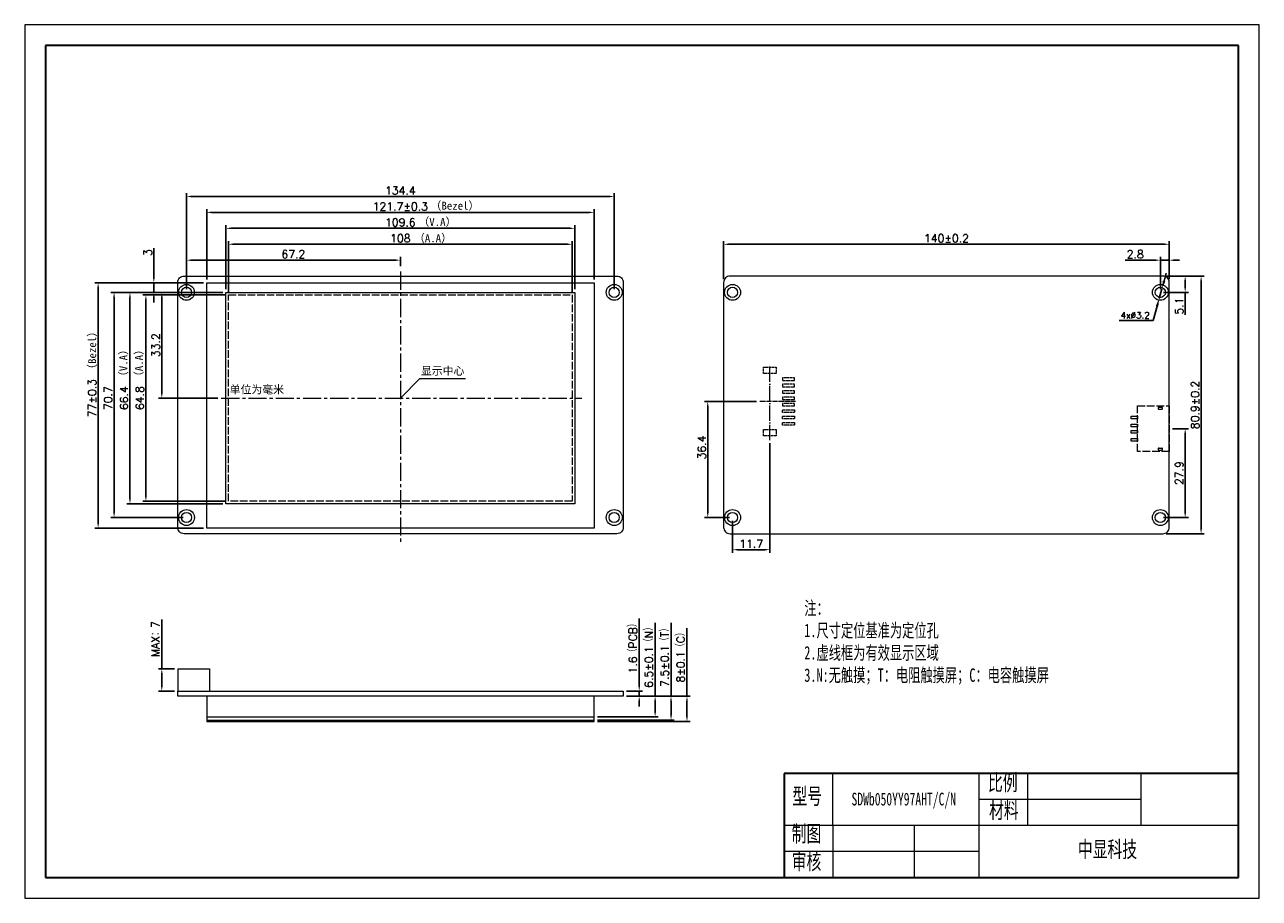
# Model space of a CAD drawing. Header units: millimetres. Extents: x 2074 to 2462, y -3221 to -2947.
import ezdxf

# ---------------------------------------------------------------- set-up
doc = ezdxf.new("R2010")
doc.units = ezdxf.units.MM
doc.header["$LTSCALE"] = 0.2
doc.header["$PDSIZE"] = -5
for name, pattern in [('ACAD_ISO02W100', [15, 12, -3]), ('ACAD_ISO04W100', [30, 24, -3, 0, -3]), ('CENTER2', [28.574999, 19.049999, -3.175, 3.175, -3.175])]:
    doc.linetypes.add(name, pattern=pattern)
doc.layers.get('0').update_dxf_attribs({"lineweight": 18})
doc.layers.get('Defpoints').update_dxf_attribs({"lineweight": 18})
for name, color, linetype, lineweight in [('thick', 7, 'Continuous', 30), ('thin', 7, 'Continuous', 18), ('粗实线层', 7, 'Continuous', 35), ('细实线层', 7, 'Continuous', 18), ('虚线', 7, 'ACAD_ISO02W100', 18)]:
    doc.layers.add(name, color=color, linetype=linetype, lineweight=lineweight)
doc.styles.get("Standard").update_dxf_attribs({"font": 'txt.shx', "bigfont": 'gbcbig.shx'})
doc.styles.add('机械字体', font='SimSun.ttf', dxfattribs={"width": 0.67})
doc.dimstyles.new('ISO-25', dxfattribs={"dimtxt": 2.5, "dimasz": 1.6, "dimexe": 1, "dimexo": 1, "dimtad": 1, "dimtoh": 1, "dimdec": 1, "dimdsep": 46, "dimtxsty": 'Standard', "dimcen": 2.5, "dimdle": 3.2, "dimadec": 0, "dimazin": 0, "dimtfac": 1, "dimtdec": 1, "dimtmove": 0, "dimatfit": 3, "dimfxl": 0, "dimarcsym": 0})
doc.dimstyles.new('副本 (2)ISO-25', dxfattribs={"dimtxt": 2.5, "dimasz": 1.6, "dimexe": 1, "dimexo": 1, "dimtad": 1, "dimdsep": 46, "dimtxsty": 'Standard', "dimcen": 2.5, "dimdle": 3.2, "dimadec": 0, "dimazin": 0, "dimtfac": 1, "dimtmove": 0, "dimatfit": 3, "dimfxl": 0, "dimtolj": 1, "dimarcsym": 0})
doc.dimstyles.new('副本ISO-25', dxfattribs={"dimtxt": 2.5, "dimasz": 2.5, "dimexe": 1.25, "dimexo": 1, "dimtad": 1, "dimtoh": 1, "dimdsep": 46, "dimtxsty": 'Standard', "dimcen": 2.5, "dimdle": 5, "dimadec": 0, "dimazin": 0, "dimtfac": 1, "dimtmove": 0, "dimatfit": 3, "dimfxl": 0, "dimtolj": 1, "dimarcsym": 0})

# ---------------------------------------------------------------- blocks, each defined once
blk = doc.blocks.new('*X2')
at = {"color": 0, "linetype": 'ByBlock', "lineweight": -2}
for p, q in [((2137.29, -3029.81), (2137.29, -3009.71)), ((2246.89, -3029.81), (2246.89, -3009.71)), ((2138.89, -3010.71), (2245.29, -3010.71))]:
    blk.add_line(p, q, dxfattribs=at)
at = {"color": 0, "linetype": 'ByBlock'}
for points in [[(2138.89, -3010.45), (2138.89, -3010.98), (2137.29, -3010.71)], [(2245.29, -3010.45), (2245.29, -3010.98), (2246.89, -3010.71)]]:
    blk.add_solid(points, dxfattribs=at)
at = {"layer": 'Defpoints', "color": 0, "linetype": 'ByBlock'}
for p in [(2246.89, -3010.71), (2137.29, -3030.81), (2246.89, -3030.81)]:
    blk.add_point(p, dxfattribs=at)
at = {"color": 0, "linetype": 'ByBlock', "lineweight": 0, "insert": (2192.09, -3008.84), "char_height": 2.5, "attachment_point": 5}
blk.add_mtext('\\A1;109.6', dxfattribs=at)
blk = doc.blocks.new('*X3')
at = {"color": 0, "linetype": 'ByBlock', "lineweight": -2}
for p, q in [((2136.29, -3030.81), (2106.14, -3030.81)), ((2107.14, -3032.41), (2107.14, -3095.61)), ((2136.29, -3097.21), (2106.14, -3097.21))]:
    blk.add_line(p, q, dxfattribs=at)
at = {"color": 0, "linetype": 'ByBlock'}
for points in [[(2106.88, -3032.41), (2107.41, -3032.41), (2107.14, -3030.81)], [(2106.88, -3095.61), (2107.41, -3095.61), (2107.14, -3097.21)]]:
    blk.add_solid(points, dxfattribs=at)
at = {"layer": 'Defpoints', "color": 0, "linetype": 'ByBlock'}
for p in [(2137.29, -3030.81), (2107.14, -3097.21), (2137.29, -3097.21)]:
    blk.add_point(p, dxfattribs=at)
at = {"color": 0, "linetype": 'ByBlock', "lineweight": 0, "insert": (2105.27, -3064.01), "char_height": 2.5, "attachment_point": 5, "rotation": 90}
blk.add_mtext('\\A1;66.4', dxfattribs=at)
blk = doc.blocks.new('*X4')
at = {"color": 0, "linetype": 'ByBlock', "lineweight": -2}
for p, q in [((2114.64, -3026.21), (2114.64, -3016.9)), ((2130.24, -3027.81), (2113.64, -3027.81)), ((2114.64, -3030.81), (2114.64, -3027.81)), ((2123.89, -3030.81), (2113.64, -3030.81)), ((2114.64, -3032.41), (2114.64, -3034.01))]:
    blk.add_line(p, q, dxfattribs=at)
at = {"color": 0, "linetype": 'ByBlock'}
for points in [[(2114.38, -3026.21), (2114.91, -3026.21), (2114.64, -3027.81)], [(2114.38, -3032.41), (2114.91, -3032.41), (2114.64, -3030.81)]]:
    blk.add_solid(points, dxfattribs=at)
at = {"layer": 'Defpoints', "color": 0, "linetype": 'ByBlock'}
for p in [(2131.24, -3027.81), (2114.64, -3030.81), (2124.89, -3030.81)]:
    blk.add_point(p, dxfattribs=at)
at = {"color": 0, "linetype": 'ByBlock', "lineweight": 0, "insert": (2112.77, -3018.35), "char_height": 2.5, "attachment_point": 5, "rotation": 90}
blk.add_mtext('\\A1;3', dxfattribs=at)
blk = doc.blocks.new('*X5')
at = {"color": 0, "linetype": 'ByBlock', "lineweight": -2}
for p, q in [((2130.24, -3027.81), (2096.14, -3027.81)), ((2097.14, -3029.41), (2097.14, -3103.21)), ((2130.24, -3104.81), (2096.14, -3104.81))]:
    blk.add_line(p, q, dxfattribs=at)
at = {"color": 0, "linetype": 'ByBlock'}
for points in [[(2096.88, -3029.41), (2097.41, -3029.41), (2097.14, -3027.81)], [(2096.88, -3103.21), (2097.41, -3103.21), (2097.14, -3104.81)]]:
    blk.add_solid(points, dxfattribs=at)
at = {"layer": 'Defpoints', "color": 0, "linetype": 'ByBlock'}
for p in [(2131.24, -3027.81), (2097.14, -3104.81), (2131.24, -3104.81)]:
    blk.add_point(p, dxfattribs=at)
at = {"color": 0, "linetype": 'ByBlock', "lineweight": 0, "insert": (2095.27, -3064.01), "char_height": 2.5, "attachment_point": 5, "rotation": 90}
blk.add_mtext('\\A1;77%%P0.3', dxfattribs=at)
blk = doc.blocks.new('*X6')
at = {"color": 0, "linetype": 'ByBlock', "lineweight": -2}
for p, q in [((2123.89, -3030.81), (2116.14, -3030.81)), ((2117.14, -3062.41), (2117.14, -3032.41)), ((2134.79, -3064.01), (2116.14, -3064.01))]:
    blk.add_line(p, q, dxfattribs=at)
at = {"color": 0, "linetype": 'ByBlock'}
for points in [[(2116.88, -3032.41), (2117.41, -3032.41), (2117.14, -3030.81)], [(2116.88, -3062.41), (2117.41, -3062.41), (2117.14, -3064.01)]]:
    blk.add_solid(points, dxfattribs=at)
at = {"layer": 'Defpoints', "color": 0, "linetype": 'ByBlock'}
for p in [(2117.14, -3030.81), (2124.89, -3030.81), (2135.79, -3064.01)]:
    blk.add_point(p, dxfattribs=at)
at = {"color": 0, "linetype": 'ByBlock', "lineweight": 0, "insert": (2115.27, -3047.41), "char_height": 2.5, "attachment_point": 5, "rotation": 90}
blk.add_mtext('\\A1;33.2', dxfattribs=at)
blk = doc.blocks.new('*X7')
at = {"color": 0, "linetype": 'ByBlock', "lineweight": -2}
for p, q in [((2137.09, -3031.61), (2111.14, -3031.61)), ((2112.14, -3033.21), (2112.14, -3094.81)), ((2137.09, -3096.41), (2111.14, -3096.41))]:
    blk.add_line(p, q, dxfattribs=at)
at = {"color": 0, "linetype": 'ByBlock'}
for points in [[(2111.88, -3033.21), (2112.41, -3033.21), (2112.14, -3031.61)], [(2111.88, -3094.81), (2112.41, -3094.81), (2112.14, -3096.41)]]:
    blk.add_solid(points, dxfattribs=at)
at = {"layer": 'Defpoints', "color": 0, "linetype": 'ByBlock'}
for p in [(2138.09, -3031.61), (2112.14, -3096.41), (2138.09, -3096.41)]:
    blk.add_point(p, dxfattribs=at)
at = {"color": 0, "linetype": 'ByBlock', "lineweight": 0, "insert": (2110.27, -3064.01), "char_height": 2.5, "attachment_point": 5, "rotation": 90}
blk.add_mtext('\\A1;64.8', dxfattribs=at)
blk = doc.blocks.new('*X8')
at = {"color": 0, "linetype": 'ByBlock', "lineweight": -2}
for p, q in [((2138.09, -3030.61), (2138.09, -3014.71)), ((2139.69, -3015.71), (2244.49, -3015.71)), ((2246.09, -3030.61), (2246.09, -3014.71))]:
    blk.add_line(p, q, dxfattribs=at)
at = {"color": 0, "linetype": 'ByBlock'}
for points in [[(2139.69, -3015.45), (2139.69, -3015.98), (2138.09, -3015.71)], [(2244.49, -3015.45), (2244.49, -3015.98), (2246.09, -3015.71)]]:
    blk.add_solid(points, dxfattribs=at)
at = {"layer": 'Defpoints', "color": 0, "linetype": 'ByBlock'}
for p in [(2246.09, -3015.71), (2138.09, -3031.61), (2246.09, -3031.61)]:
    blk.add_point(p, dxfattribs=at)
at = {"color": 0, "linetype": 'ByBlock', "lineweight": 0, "insert": (2192.09, -3013.84), "char_height": 2.5, "attachment_point": 5}
blk.add_mtext('\\A1;108', dxfattribs=at)
blk = doc.blocks.new('*X9')
at = {"color": 0, "linetype": 'ByBlock', "lineweight": -2}
for p, q in [((2124.89, -3029.81), (2124.89, -3019.71)), ((2190.49, -3020.71), (2126.49, -3020.71)), ((2192.09, -3022.58), (2192.09, -3019.71))]:
    blk.add_line(p, q, dxfattribs=at)
at = {"color": 0, "linetype": 'ByBlock'}
for points in [[(2126.49, -3020.45), (2126.49, -3020.98), (2124.89, -3020.71)], [(2190.49, -3020.45), (2190.49, -3020.98), (2192.09, -3020.71)]]:
    blk.add_solid(points, dxfattribs=at)
at = {"layer": 'Defpoints', "color": 0, "linetype": 'ByBlock'}
for p in [(2124.89, -3020.71), (2192.09, -3023.58), (2124.89, -3030.81)]:
    blk.add_point(p, dxfattribs=at)
at = {"color": 0, "linetype": 'ByBlock', "lineweight": 0, "insert": (2158.49, -3018.84), "char_height": 2.5, "attachment_point": 5}
blk.add_mtext('\\A1;67.2', dxfattribs=at)
blk = doc.blocks.new('2.0-8')
at = {"linetype": 'ACAD_ISO04W100', "lineweight": 0, "ltscale": 0.3}
blk.add_line((1, 8.06), (1, -3.19), dxfattribs=at)
at = {"linetype": 'ACAD_ISO04W100', "lineweight": 0}
blk.add_line((-11.13, 0), (12.76, 0), dxfattribs=at)
at = {"layer": '虚线', "linetype": 'ACAD_ISO02W100', "lineweight": 0, "ltscale": 0.3}
for p, q in [((-6.4, 7.8), (-6.4, 4)), ((-5.6, 7.8), (-6.4, 7.8)), ((-5.6, 4), (-5.6, 7.8)), ((-4.4, 7.8), (-4.4, 4)), ((-3.6, 7.8), (-4.4, 7.8)), ((-3.6, 4), (-3.6, 7.8)), ((-2.4, 7.8), (-2.4, 4)), ((-1.6, 7.8), (-2.4, 7.8)), ((-1.6, 4), (-1.6, 7.8)), ((-0.4, 7.8), (0.4, 7.8)), ((-0.4, 4), (-0.4, 7.8)), ((0.4, 7.8), (0.4, 4)), ((1.6, 7.8), (2.4, 7.8)), ((1.6, 4), (1.6, 7.8)), ((2.4, 7.8), (2.4, 4)), ((3.6, 4), (3.6, 7.8)), ((3.6, 7.8), (4.4, 7.8)), ((4.4, 7.8), (4.4, 4)), ((5.6, 4), (5.6, 7.8)), ((5.6, 7.8), (6.4, 7.8)), ((6.4, 7.8), (6.4, 4)), ((7.6, 4), (7.6, 7.8)), ((7.6, 7.8), (8.4, 7.8)), ((8.4, 7.8), (8.4, 4)), ((-6.4, 4), (-5.6, 4)), ((-4.4, 4), (-3.6, 4)), ((-2.4, 4), (-1.6, 4)), ((0.4, 4), (-0.4, 4)), ((2.4, 4), (1.6, 4)), ((4.4, 4), (3.6, 4)), ((6.4, 4), (5.6, 4)), ((8.4, 4), (7.6, 4)), ((-7.75, 2), (-9.75, 2)), ((-9.75, 2), (-9.75, -2)), ((-7.75, -2), (-7.75, 2)), ((9.75, 2), (9.75, -2)), ((11.75, 2), (9.75, 2)), ((11.75, -2), (11.75, 2)), ((-9.75, -2), (-7.75, -2))]:
    blk.add_line(p, q, dxfattribs=at)
at = {"layer": '虚线', "lineweight": 0, "ltscale": 0.3}
blk.add_line((9.75, -2), (11.75, -2), dxfattribs=at)
blk = doc.blocks.new('*X12')
at = {"color": 0, "linetype": 'ByBlock', "lineweight": -2}
for p, q in [((2308.17, -3078.21), (2308.17, -3112.61)), ((2296.47, -3102.51), (2296.47, -3112.61)), ((2298.07, -3111.61), (2306.57, -3111.61))]:
    blk.add_line(p, q, dxfattribs=at)
at = {"color": 0, "linetype": 'ByBlock'}
for points in [[(2298.07, -3111.35), (2298.07, -3111.88), (2296.47, -3111.61)], [(2306.57, -3111.35), (2306.57, -3111.88), (2308.17, -3111.61)]]:
    blk.add_solid(points, dxfattribs=at)
at = {"layer": 'Defpoints', "color": 0, "linetype": 'ByBlock'}
for p in [(2308.17, -3077.21), (2296.47, -3101.51), (2308.17, -3111.61)]:
    blk.add_point(p, dxfattribs=at)
at = {"color": 0, "linetype": 'ByBlock', "lineweight": 0, "insert": (2302.32, -3109.74), "char_height": 2.5, "attachment_point": 5}
blk.add_mtext('\\A1;11.7', dxfattribs=at)
blk = doc.blocks.new('*X13')
at = {"color": 0, "linetype": 'ByBlock', "lineweight": -2}
for p, q in [((2303.98, -3065.08), (2287.67, -3065.08)), ((2288.67, -3066.68), (2288.67, -3099.91)), ((2295.47, -3101.51), (2287.67, -3101.51))]:
    blk.add_line(p, q, dxfattribs=at)
at = {"color": 0, "linetype": 'ByBlock'}
for points in [[(2288.4, -3066.68), (2288.94, -3066.68), (2288.67, -3065.08)], [(2288.4, -3099.91), (2288.94, -3099.91), (2288.67, -3101.51)]]:
    blk.add_solid(points, dxfattribs=at)
at = {"layer": 'Defpoints', "color": 0, "linetype": 'ByBlock'}
for p in [(2304.98, -3065.08), (2288.67, -3101.51), (2296.47, -3101.51)]:
    blk.add_point(p, dxfattribs=at)
at = {"color": 0, "linetype": 'ByBlock', "lineweight": 0, "insert": (2286.8, -3079.51), "char_height": 2.5, "attachment_point": 5, "rotation": 90}
blk.add_mtext('\\A1;36.4', dxfattribs=at)
blk = doc.blocks.new('*X14')
at = {"color": 0, "linetype": 'ByBlock', "lineweight": -2}
for p, q in [((2434.67, -3073.61), (2439.67, -3073.61)), ((2438.67, -3075.21), (2438.67, -3099.91)), ((2431.87, -3101.51), (2439.67, -3101.51))]:
    blk.add_line(p, q, dxfattribs=at)
at = {"color": 0, "linetype": 'ByBlock'}
for points in [[(2438.4, -3075.21), (2438.94, -3075.21), (2438.67, -3073.61)], [(2438.4, -3099.91), (2438.94, -3099.91), (2438.67, -3101.51)]]:
    blk.add_solid(points, dxfattribs=at)
at = {"layer": 'Defpoints', "color": 0, "linetype": 'ByBlock'}
for p in [(2433.67, -3073.61), (2430.87, -3101.51), (2438.67, -3101.51)]:
    blk.add_point(p, dxfattribs=at)
at = {"color": 0, "linetype": 'ByBlock', "lineweight": 0, "insert": (2436.8, -3087.56), "char_height": 2.5, "attachment_point": 5, "rotation": 90}
blk.add_mtext('\\A1;27.9', dxfattribs=at)
blk = doc.blocks.new('*X15')
at = {"color": 0, "linetype": 'ByBlock', "lineweight": -2}
for p, q in [((2432.67, -3025.71), (2444.67, -3025.71)), ((2443.67, -3027.31), (2443.67, -3105.01)), ((2432.67, -3106.61), (2444.67, -3106.61))]:
    blk.add_line(p, q, dxfattribs=at)
at = {"color": 0, "linetype": 'ByBlock'}
for points in [[(2443.4, -3027.31), (2443.94, -3027.31), (2443.67, -3025.71)], [(2443.4, -3105.01), (2443.94, -3105.01), (2443.67, -3106.61)]]:
    blk.add_solid(points, dxfattribs=at)
at = {"layer": 'Defpoints', "color": 0, "linetype": 'ByBlock'}
for p in [(2431.67, -3025.71), (2431.67, -3106.61), (2443.67, -3106.61)]:
    blk.add_point(p, dxfattribs=at)
at = {"color": 0, "linetype": 'ByBlock', "lineweight": 0, "insert": (2441.8, -3066.16), "char_height": 2.5, "attachment_point": 5, "rotation": 90}
blk.add_mtext('\\A1;80.9%%P0.2', dxfattribs=at)
blk = doc.blocks.new('*X16')
at = {"color": 0, "linetype": 'ByBlock', "lineweight": -2}
for p, q in [((2432.67, -3025.71), (2439.67, -3025.71)), ((2438.67, -3027.31), (2438.67, -3029.21)), ((2431.87, -3030.81), (2439.67, -3030.81)), ((2438.67, -3030.81), (2438.67, -3037.83))]:
    blk.add_line(p, q, dxfattribs=at)
at = {"color": 0, "linetype": 'ByBlock'}
for points in [[(2438.4, -3027.31), (2438.94, -3027.31), (2438.67, -3025.71)], [(2438.4, -3029.21), (2438.94, -3029.21), (2438.67, -3030.81)]]:
    blk.add_solid(points, dxfattribs=at)
at = {"layer": 'Defpoints', "color": 0, "linetype": 'ByBlock'}
for p in [(2431.67, -3025.71), (2430.87, -3030.81), (2438.67, -3030.81)]:
    blk.add_point(p, dxfattribs=at)
at = {"color": 0, "linetype": 'ByBlock', "lineweight": 0, "insert": (2436.8, -3035.12), "char_height": 2.5, "attachment_point": 5, "rotation": 90}
blk.add_mtext('\\A1;5.1', dxfattribs=at)
blk = doc.blocks.new('*X17')
at = {"color": 0, "linetype": 'ByBlock', "lineweight": -2}
for p, q in [((2293.67, -3026.71), (2293.67, -3014.71)), ((2295.27, -3015.71), (2432.07, -3015.71)), ((2433.67, -3026.71), (2433.67, -3014.71))]:
    blk.add_line(p, q, dxfattribs=at)
at = {"color": 0, "linetype": 'ByBlock'}
for points in [[(2295.27, -3015.45), (2295.27, -3015.98), (2293.67, -3015.71)], [(2432.07, -3015.45), (2432.07, -3015.98), (2433.67, -3015.71)]]:
    blk.add_solid(points, dxfattribs=at)
at = {"layer": 'Defpoints', "color": 0, "linetype": 'ByBlock'}
for p in [(2433.67, -3015.71), (2293.67, -3027.71), (2433.67, -3027.71)]:
    blk.add_point(p, dxfattribs=at)
at = {"color": 0, "linetype": 'ByBlock', "lineweight": 0, "insert": (2363.67, -3013.84), "char_height": 2.5, "attachment_point": 5}
blk.add_mtext('\\A1;140%%P0.2', dxfattribs=at)
blk = doc.blocks.new('*X18')
at = {"color": 0, "linetype": 'ByBlock', "lineweight": -2}
for p, q in [((2429.27, -3020.71), (2419.86, -3020.71)), ((2430.87, -3029.81), (2430.87, -3019.71)), ((2433.67, -3020.71), (2430.87, -3020.71)), ((2433.67, -3026.71), (2433.67, -3019.71)), ((2435.27, -3020.71), (2436.87, -3020.71))]:
    blk.add_line(p, q, dxfattribs=at)
at = {"color": 0, "linetype": 'ByBlock'}
for points in [[(2429.27, -3020.45), (2429.27, -3020.98), (2430.87, -3020.71)], [(2435.27, -3020.45), (2435.27, -3020.98), (2433.67, -3020.71)]]:
    blk.add_solid(points, dxfattribs=at)
at = {"layer": 'Defpoints', "color": 0, "linetype": 'ByBlock'}
for p in [(2433.67, -3020.71), (2433.67, -3027.71), (2430.87, -3030.81)]:
    blk.add_point(p, dxfattribs=at)
at = {"color": 0, "linetype": 'ByBlock', "lineweight": 0, "insert": (2422.99, -3018.84), "char_height": 2.5, "attachment_point": 5}
blk.add_mtext('\\A1;2.8', dxfattribs=at)
blk = doc.blocks.new('*X19')
at = {"color": 0, "lineweight": -2}
for p, q in [((2432.05, -3027.25), (2432.73, -3024.84)), ((2431.38, -3029.66), (2430.51, -3032.74)), ((2428.58, -3039.62), (2429.84, -3035.14)), ((2417.96, -3039.62), (2428.58, -3039.62))]:
    blk.add_line(p, q, dxfattribs=at)
at = {"color": 0}
for points in [[(2431.65, -3027.14), (2432.45, -3027.36), (2431.38, -3029.66)], [(2429.44, -3035.03), (2430.24, -3035.26), (2430.51, -3032.74)]]:
    blk.add_solid(points, dxfattribs=at)
at = {"layer": 'Defpoints', "color": 0}
for p in [(2430.51, -3032.74), (2431.38, -3029.66)]:
    blk.add_point(p, dxfattribs=at)
at = {"color": 0, "lineweight": 0, "insert": (2422.96, -3037.99), "char_height": 2, "attachment_point": 5}
blk.add_mtext('\\A1;4x%%C3.2', dxfattribs=at)
blk = doc.blocks.new('*X20')
at = {"color": 0, "linetype": 'ByBlock', "lineweight": -2}
for p, q in [((2267.14, -3154.39), (2267.14, -3133.23)), ((2263.14, -3155.99), (2268.14, -3155.99)), ((2267.14, -3157.59), (2267.14, -3155.99)), ((2263.14, -3157.59), (2268.14, -3157.59)), ((2267.14, -3159.19), (2267.14, -3160.79))]:
    blk.add_line(p, q, dxfattribs=at)
at = {"color": 0, "linetype": 'ByBlock'}
for points in [[(2266.88, -3154.39), (2267.41, -3154.39), (2267.14, -3155.99)], [(2266.88, -3159.19), (2267.41, -3159.19), (2267.14, -3157.59)]]:
    blk.add_solid(points, dxfattribs=at)
at = {"layer": 'Defpoints', "color": 0, "linetype": 'ByBlock'}
for p in [(2262.14, -3155.99), (2262.14, -3157.59), (2267.14, -3157.59)]:
    blk.add_point(p, dxfattribs=at)
at = {"color": 0, "linetype": 'ByBlock', "lineweight": 0, "insert": (2265.2, -3141.93), "char_height": 2.5, "attachment_point": 5, "rotation": 90}
blk.add_mtext('\\A1;1.6（PCB）', dxfattribs=at)
blk = doc.blocks.new('*X21')
at = {"color": 0, "linetype": 'ByBlock', "lineweight": -2}
for p, q in [((2117.14, -3148.99), (2117.14, -3133.53)), ((2121.14, -3148.99), (2116.14, -3148.99)), ((2117.14, -3154.39), (2117.14, -3150.59)), ((2121.14, -3155.99), (2116.14, -3155.99))]:
    blk.add_line(p, q, dxfattribs=at)
at = {"color": 0, "linetype": 'ByBlock'}
for points in [[(2116.88, -3150.59), (2117.41, -3150.59), (2117.14, -3148.99)], [(2116.88, -3154.39), (2117.41, -3154.39), (2117.14, -3155.99)]]:
    blk.add_solid(points, dxfattribs=at)
at = {"layer": 'Defpoints', "color": 0, "linetype": 'ByBlock'}
for p in [(2122.14, -3148.99), (2117.14, -3155.99), (2122.14, -3155.99)]:
    blk.add_point(p, dxfattribs=at)
at = {"color": 0, "linetype": 'ByBlock', "lineweight": 0, "insert": (2115.2, -3139.65), "char_height": 2.5, "attachment_point": 5, "rotation": 90}
blk.add_mtext('\\A1;MAX：7', dxfattribs=at)
blk = doc.blocks.new('*X22')
at = {"color": 0, "linetype": 'ByBlock', "lineweight": -2}
for p, q in [((2272.14, -3157.59), (2272.14, -3134.61)), ((2263.14, -3157.59), (2273.14, -3157.59)), ((2272.14, -3162.49), (2272.14, -3159.19)), ((2253.99, -3164.09), (2273.14, -3164.09))]:
    blk.add_line(p, q, dxfattribs=at)
at = {"color": 0, "linetype": 'ByBlock'}
for points in [[(2271.88, -3159.19), (2272.41, -3159.19), (2272.14, -3157.59)], [(2271.88, -3162.49), (2272.41, -3162.49), (2272.14, -3164.09)]]:
    blk.add_solid(points, dxfattribs=at)
at = {"layer": 'Defpoints', "color": 0, "linetype": 'ByBlock'}
for p in [(2262.14, -3157.59), (2252.99, -3164.09), (2272.14, -3164.09)]:
    blk.add_point(p, dxfattribs=at)
at = {"color": 0, "linetype": 'ByBlock', "lineweight": 0, "insert": (2270.2, -3144.77), "char_height": 2.5, "attachment_point": 5, "rotation": 90}
blk.add_mtext('\\A1;6.5%%P0.1（N）', dxfattribs=at)
blk = doc.blocks.new('*X23')
at = {"color": 0, "linetype": 'ByBlock', "lineweight": -2}
for p, q in [((2277.14, -3157.59), (2277.14, -3134.61)), ((2263.14, -3157.59), (2278.14, -3157.59)), ((2277.14, -3163.49), (2277.14, -3159.19)), ((2253.99, -3165.09), (2278.14, -3165.09))]:
    blk.add_line(p, q, dxfattribs=at)
at = {"color": 0, "linetype": 'ByBlock'}
for points in [[(2276.88, -3159.19), (2277.41, -3159.19), (2277.14, -3157.59)], [(2276.88, -3163.49), (2277.41, -3163.49), (2277.14, -3165.09)]]:
    blk.add_solid(points, dxfattribs=at)
at = {"layer": 'Defpoints', "color": 0, "linetype": 'ByBlock'}
for p in [(2262.14, -3157.59), (2252.99, -3165.09), (2277.14, -3165.09)]:
    blk.add_point(p, dxfattribs=at)
at = {"color": 0, "linetype": 'ByBlock', "lineweight": 0, "insert": (2275.2, -3144.77), "char_height": 2.5, "attachment_point": 5, "rotation": 90}
blk.add_mtext('\\A1;7.5%%P0.1（T）', dxfattribs=at)
blk = doc.blocks.new('*X24')
at = {"color": 0, "linetype": 'ByBlock', "lineweight": -2}
for p, q in [((2282.14, -3157.59), (2282.14, -3136.28)), ((2263.14, -3157.59), (2283.14, -3157.59)), ((2282.14, -3163.99), (2282.14, -3159.19)), ((2253.99, -3165.59), (2283.14, -3165.59))]:
    blk.add_line(p, q, dxfattribs=at)
at = {"color": 0, "linetype": 'ByBlock'}
for points in [[(2281.88, -3159.19), (2282.41, -3159.19), (2282.14, -3157.59)], [(2281.88, -3163.99), (2282.41, -3163.99), (2282.14, -3165.59)]]:
    blk.add_solid(points, dxfattribs=at)
at = {"layer": 'Defpoints', "color": 0, "linetype": 'ByBlock'}
for p in [(2262.14, -3157.59), (2252.99, -3165.59), (2282.14, -3165.59)]:
    blk.add_point(p, dxfattribs=at)
at = {"color": 0, "linetype": 'ByBlock', "lineweight": 0, "insert": (2280.2, -3144.77), "char_height": 2.5, "attachment_point": 5, "rotation": 90}
blk.add_mtext('\\A1;8%%P0.1（C）', dxfattribs=at)
blk = doc.blocks.new('*X25')
at = {"layer": '粗实线层'}
for p, q in [((-287, 200), (-287, -200)), ((287, 200), (-287, 200)), ((287, -200), (287, 200)), ((-287, -200), (287, -200))]:
    blk.add_line(p, q, dxfattribs=at)
at = {"layer": '细实线层'}
for p, q in [((297, 210), (-297, 210)), ((-297, 210), (-297, -210)), ((297, -210), (297, 210)), ((-297, -210), (297, -210))]:
    blk.add_line(p, q, dxfattribs=at)
blk = doc.blocks.new('*X26')
at = {"color": 0, "linetype": 'ByBlock', "lineweight": -2}
for p, q in [((2123.89, -3030.81), (2101.14, -3030.81)), ((2102.14, -3032.41), (2102.14, -3099.91)), ((2123.89, -3101.51), (2101.14, -3101.51))]:
    blk.add_line(p, q, dxfattribs=at)
at = {"color": 0, "linetype": 'ByBlock'}
for points in [[(2101.88, -3032.41), (2102.41, -3032.41), (2102.14, -3030.81)], [(2101.88, -3099.91), (2102.41, -3099.91), (2102.14, -3101.51)]]:
    blk.add_solid(points, dxfattribs=at)
at = {"layer": 'Defpoints', "color": 0, "linetype": 'ByBlock'}
for p in [(2124.89, -3030.81), (2102.14, -3101.51), (2124.89, -3101.51)]:
    blk.add_point(p, dxfattribs=at)
at = {"color": 0, "linetype": 'ByBlock', "lineweight": 0, "insert": (2100.27, -3064.01), "char_height": 2.5, "attachment_point": 5, "rotation": 90}
blk.add_mtext('\\A1;70.7', dxfattribs=at)
blk = doc.blocks.new('*X27')
at = {"color": 0, "linetype": 'ByBlock', "lineweight": -2}
for p, q in [((2131.24, -3026.81), (2131.24, -3004.71)), ((2132.84, -3005.71), (2251.34, -3005.71)), ((2252.94, -3026.81), (2252.94, -3004.71))]:
    blk.add_line(p, q, dxfattribs=at)
at = {"color": 0, "linetype": 'ByBlock'}
for points in [[(2132.84, -3005.45), (2132.84, -3005.98), (2131.24, -3005.71)], [(2251.34, -3005.45), (2251.34, -3005.98), (2252.94, -3005.71)]]:
    blk.add_solid(points, dxfattribs=at)
at = {"layer": 'Defpoints', "color": 0, "linetype": 'ByBlock'}
for p in [(2252.94, -3005.71), (2131.24, -3027.81), (2252.94, -3027.81)]:
    blk.add_point(p, dxfattribs=at)
at = {"color": 0, "linetype": 'ByBlock', "lineweight": 0, "insert": (2192.09, -3003.84), "char_height": 2.5, "attachment_point": 5}
blk.add_mtext('\\A1;121.7%%P0.3', dxfattribs=at)
blk = doc.blocks.new('*X28')
at = {"color": 0, "linetype": 'ByBlock', "lineweight": -2}
for p, q in [((2124.89, -3029.81), (2124.89, -2999.71)), ((2126.49, -3000.71), (2257.69, -3000.71)), ((2259.29, -3029.81), (2259.29, -2999.71))]:
    blk.add_line(p, q, dxfattribs=at)
at = {"color": 0, "linetype": 'ByBlock'}
for points in [[(2126.49, -3000.45), (2126.49, -3000.98), (2124.89, -3000.71)], [(2257.69, -3000.45), (2257.69, -3000.98), (2259.29, -3000.71)]]:
    blk.add_solid(points, dxfattribs=at)
at = {"layer": 'Defpoints', "color": 0, "linetype": 'ByBlock'}
for p in [(2259.29, -3000.71), (2124.89, -3030.81), (2259.29, -3030.81)]:
    blk.add_point(p, dxfattribs=at)
at = {"color": 0, "linetype": 'ByBlock', "lineweight": 0, "insert": (2192.09, -2998.84), "char_height": 2.5, "attachment_point": 5}
blk.add_mtext('\\A1;134.4', dxfattribs=at)
blk = doc.blocks.new('usb4')
at = {"layer": '虚线', "lineweight": 0}
for p, q in [((5492.02, -1468.15), (5492.87, -1468.15)), ((5492.02, -1468.75), (5492.87, -1468.75)), ((5492.02, -1480.95), (5492.87, -1480.95)), ((5492.02, -1481.55), (5492.87, -1481.55))]:
    blk.add_line(p, q, dxfattribs=at)
for points in [[(5485.24, -1467.7), (5495.24, -1467.7), (5495.24, -1482), (5485.24, -1482)], [(5483.24, -1470.9), (5485.24, -1470.9), (5485.24, -1471.8), (5483.24, -1471.8)], [(5483.24, -1473.4), (5485.24, -1473.4), (5485.24, -1474.3), (5483.24, -1474.3)], [(5483.24, -1475.4), (5485.24, -1475.4), (5485.24, -1476.3), (5483.24, -1476.3)], [(5483.24, -1477.9), (5485.24, -1477.9), (5485.24, -1478.8), (5483.24, -1478.8)]]:
    blk.add_lwpolyline(points, close=True, dxfattribs=at)
for centre, start, end in [((5492.02, -1468.45), 90, 270), ((5492.87, -1468.45), 270, 90), ((5492.02, -1481.25), 90, 270), ((5492.87, -1481.25), 270, 90)]:
    blk.add_arc(centre, 0.3, start, end, dxfattribs=at)

msp = doc.modelspace()

# ---------------------------------------------------------------- linework, layer by layer
at = {"linetype": 'CENTER2', "lineweight": 0, "ltscale": 1.5}
for p, q in [((2192.093, -3024.315), (2192.093, -3109.523)), ((2135.793, -3064.013), (2249.086, -3064.013))]:
    msp.add_line(p, q, dxfattribs=at)
at = {"lineweight": 0}
for p, q in [((2192.093, -3064.013), (2198.258, -3057.855)), ((2198.258, -3057.855), (2212.569, -3057.855)), ((2122.143, -3148.992), (2132.143, -3148.992)), ((2122.143, -3148.992), (2122.143, -3155.992)), ((2132.143, -3148.992), (2132.143, -3155.992)), ((2122.143, -3155.992), (2262.143, -3155.992)), ((2122.143, -3157.592), (2122.143, -3155.992)), ((2262.143, -3155.992), (2262.143, -3157.592)), ((2262.143, -3157.592), (2122.143, -3157.592)), ((2131.293, -3157.592), (2131.293, -3164.092)), ((2252.993, -3164.092), (2252.993, -3157.592)), ((2131.293, -3164.092), (2252.993, -3164.092)), ((2131.293, -3164.092), (2131.293, -3165.592)), ((2131.293, -3165.092), (2252.993, -3165.092)), ((2252.993, -3165.092), (2252.993, -3164.092)), ((2252.993, -3165.592), (2252.993, -3165.092)), ((2131.293, -3165.592), (2252.993, -3165.592)), ((2328.008, -3198.213), (2328.008, -3181.903))]:
    msp.add_line(p, q, dxfattribs=at)
for p in [(2312.717, -3181.903), (2147.623, -3214.524)]:
    msp.add_line(p, (2312.717, -3214.524))
for points in [[(2124.143, -3025.713), (2260.143, -3025.713, -0.4142136), (2262.143, -3027.713), (2262.143, -3104.613, -0.4142136), (2260.143, -3106.613), (2124.143, -3106.613, -0.4142136), (2122.143, -3104.613), (2122.143, -3027.713, -0.4142136)], [(2431.671, -3025.713), (2295.671, -3025.713, 0.4142136), (2293.671, -3027.713), (2293.671, -3104.613, 0.4142136), (2295.671, -3106.613), (2431.671, -3106.613, 0.4142136), (2433.671, -3104.613), (2433.671, -3027.713, 0.4142136)]]:
    msp.add_lwpolyline(points, format="xyb", close=True, dxfattribs=at)
for points in [[(2131.243, -3027.813), (2252.943, -3027.813), (2252.943, -3104.813), (2131.243, -3104.813)], [(2137.293, -3030.813), (2246.893, -3030.813), (2246.893, -3097.213), (2137.293, -3097.213)]]:
    msp.add_lwpolyline(points, close=True, dxfattribs=at)
at = {"color": 1, "linetype": 'ACAD_ISO02W100', "lineweight": 0}
msp.add_lwpolyline([(2138.093, -3031.613), (2246.093, -3031.613), (2246.093, -3096.413), (2138.093, -3096.413)], close=True, dxfattribs=at)
at = {"lineweight": 0}
for centre, radius in [((2124.893, -3030.813), 2.5), ((2124.893, -3030.813), 1.6), ((2259.293, -3030.813), 2.5), ((2259.293, -3030.813), 1.6), ((2296.471, -3030.813), 2.5), ((2296.471, -3030.813), 1.6), ((2430.871, -3030.813), 2.5), ((2430.871, -3030.813), 1.6), ((2124.893, -3101.513), 2.5), ((2259.293, -3101.513), 2.5), ((2296.471, -3101.513), 2.5), ((2430.871, -3101.513), 2.5), ((2124.893, -3101.513), 1.6), ((2259.293, -3101.513), 1.6), ((2296.471, -3101.513), 1.6), ((2430.871, -3101.513), 1.6)]:
    msp.add_circle(centre, radius, dxfattribs=at)
at = {"layer": 'thick'}
for p, q in [((2455.435, -3181.903), (2312.717, -3181.903)), ((2312.717, -3181.903), (2312.717, -3214.524)), ((2312.717, -3181.903), (2312.717, -3214.524)), ((2455.435, -3214.524), (2455.435, -3181.903)), ((2312.717, -3214.524), (2455.435, -3214.524))]:
    msp.add_line(p, q, dxfattribs=at)
at = {"layer": 'thin'}
for p, q in [((2373.882, -3181.903), (2373.882, -3214.524)), ((2389.173, -3181.903), (2389.173, -3198.213)), ((2424.853, -3198.213), (2424.853, -3181.903)), ((2424.853, -3190.058), (2373.882, -3190.058)), ((2455.435, -3198.213), (2312.717, -3198.213)), ((2328.008, -3198.213), (2328.008, -3214.524)), ((2353.494, -3198.213), (2353.494, -3214.524)), ((2373.882, -3206.368), (2312.717, -3206.368))]:
    msp.add_line(p, q, dxfattribs=at)

# ---------------------------------------------------------------- block references
at = {"lineweight": 0, "xscale": -1, "rotation": 270}
msp.add_blockref('2.0-8', (2308.171, -3066.083), dxfattribs=at)
at = {"layer": '粗实线层', "lineweight": 0, "xscale": 0.6530298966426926, "yscale": 0.6530298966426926, "zscale": 0.6530298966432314}
msp.add_blockref('*X25', (2268.016, -3083.918), dxfattribs=at)
at = {"layer": '虚线', "lineweight": 0}
msp.add_blockref('usb4', (-3061.569, -1598.761), dxfattribs=at)

# ---------------------------------------------------------------- texts
at = {"lineweight": 0, "char_height": 2.5, "attachment_point": 1}
for s, insert, width in [('{\\fSimSun|b0|i0|c134|p49;（Bezel）}', (2201.579, -3002.377), 16.30181), ('{\\fSimSun|b0|i0|c134|p49;（V.A）}', (2197.776, -3007.429), 17.30909), ('{\\fSimSun|b0|i0|c134|p49;\\C1;（A.A）}', (2196.382, -3012.56), 16.30181), ('{\\fSimSun|b0|i0|c134|p49;显示中心}', (2198.574, -3054.221), 16.30181), ('{\\fSimSun|b0|i0|c134|p49;单位为毫米}', (2138.487, -3060.074), 35.99924)]:
    msp.add_mtext(s, dxfattribs=dict(at, insert=insert, width=width))
at = {"lineweight": 0, "insert": (2094.015, -3056.701), "char_height": 2.5, "width": 16.39388, "attachment_point": 1, "rotation": 90}
msp.add_mtext('{\\fSimSun|b0|i0|c134|p49;（Bezel）}', dxfattribs=at)
at = {"linetype": 'CENTER2', "lineweight": 0, "insert": (2103.836, -3058.974), "char_height": 2.5, "width": 21.82779, "attachment_point": 1, "rotation": 90}
msp.add_mtext('{\\fSimSun|b0|i0|c134|p49;（V.A）}', dxfattribs=at)
at = {"color": 1, "linetype": 'CENTER2', "lineweight": 0, "insert": (2108.689, -3058.974), "char_height": 2.5, "width": 19.61536, "attachment_point": 1, "rotation": 90}
msp.add_mtext('{\\fSimSun|b0|i0|c134|p49;（A.A）}', dxfattribs=at)
at = {"layer": 'thick', "lineweight": 5, "insert": (2319.006, -3127.847), "char_height": 4.20508, "width": 100.81332, "attachment_point": 1, "style": '机械字体'}
msp.add_mtext('注：\\P1.尺寸定位基准为定位孔\\P2.虚线框为有效显示区域\\P3.N:无触摸；T：电阻触摸屏；C：电容触摸屏', dxfattribs=at)
at = {"layer": 'thick', "attachment_point": 1, "style": '机械字体'}
for s, insert, char_height, width in [('比例', (2376.719, -3182.141), 5.0971, 12.94837), ('型号', (2315.287, -3186.428), 5.0971, 12.94837), ('SDWb050YY97AHT/C/N', (2333.849, -3187.904), 4, 32.20467), ('材料', (2377.054, -3190.847), 5.0971, 12.94837), ('制图', (2315.06, -3198.213), 5.0971, 12.94837), ('中显科技', (2404.949, -3203.111), 5.0971, 28.36201), ('审核', (2315.06, -3206.919), 5.0971, 12.94837)]:
    msp.add_mtext(s, dxfattribs=dict(at, insert=insert, char_height=char_height, width=width))

# ---------------------------------------------------------------- dimensions: what is measured, and where the dimension line sits
at = {"linetype": 'ByBlock', "lineweight": 0}
for base, p1, p2, dimstyle, override, picture, middle in [((2259.293, -3000.713), (2124.893, -3030.813), (2259.293, -3030.813), 'ISO-25', {"dimsah": 1, "dimtolj": 1, "dimtzin": 8}, '*X28', (2192.093, -3000.713)), ((2246.893, -3010.713), (2137.293, -3030.813), (2246.893, -3030.813), 'ISO-25', {"dimsah": 1, "dimtolj": 1, "dimtzin": 8}, '*X2', (2192.093, -3010.713)), ((2124.893, -3020.713), (2192.093, -3023.581), (2124.893, -3030.813), 'ISO-25', {"dimsah": 1, "dimtolj": 1, "dimtzin": 8}, '*X9', (2158.493, -3020.713)), ((2433.671, -3020.713), (2430.871, -3030.813), (2433.671, -3027.713), '副本 (2)ISO-25', {"dimsah": 1, "dimtzin": 8}, '*X18', (2422.987, -3020.713))]:
    dim = msp.add_linear_dim(base=base, p1=p1, p2=p2, dimstyle=dimstyle, override=override, dxfattribs=at)
    dim.commit()
    dim.dimension.update_dxf_attribs({"geometry": picture, "text_midpoint": middle, "dimtype": 160})
for base, p1, p2, text, picture, middle in [((2252.943, -3005.713), (2131.243, -3027.813), (2252.943, -3027.813), '121.7%%P0.3', '*X27', (2192.093, -3005.713)), ((2433.671, -3015.713), (2293.671, -3027.713), (2433.671, -3027.713), '140%%P0.2', '*X17', (2363.671, -3015.713))]:
    dim = msp.add_linear_dim(base=base, p1=p1, p2=p2, text=text, dimstyle='ISO-25', override={"dimsah": 1, "dimtolj": 1}, dxfattribs=at)
    dim.commit()
    dim.dimension.update_dxf_attribs({"geometry": picture, "text_midpoint": middle, "dimtype": 160})
at = {"color": 1, "linetype": 'ByBlock', "lineweight": 0}
dim = msp.add_linear_dim(base=(2246.093, -3015.713), p1=(2138.093, -3031.613), p2=(2246.093, -3031.613), dimstyle='ISO-25', override={"dimsah": 1, "dimtolj": 1, "dimtzin": 8}, dxfattribs=at)
dim.commit()
dim.dimension.update_dxf_attribs({"geometry": '*X8', "text_midpoint": (2192.093, -3015.713), "dimtype": 160})
at = {"linetype": 'ByBlock', "lineweight": 0}
for base, p1, p2, dimstyle, override, picture, middle in [((2114.643, -3030.813), (2131.243, -3027.813), (2124.893, -3030.813), '副本 (2)ISO-25', {"dimsah": 1, "dimtzin": 8}, '*X4', (2114.643, -3018.354)), ((2102.143, -3101.513), (2124.893, -3030.813), (2124.893, -3101.513), 'ISO-25', {"dimsah": 1, "dimtolj": 1, "dimtzin": 8}, '*X26', (2102.143, -3064.013)), ((2107.143, -3097.213), (2137.293, -3030.813), (2137.293, -3097.213), 'ISO-25', {"dimsah": 1, "dimtolj": 1, "dimtzin": 8}, '*X3', (2107.143, -3064.013)), ((2117.143, -3030.813), (2135.793, -3064.013), (2124.893, -3030.813), 'ISO-25', {"dimsah": 1, "dimtolj": 1, "dimtzin": 8}, '*X6', (2117.143, -3047.413)), ((2288.671, -3101.513), (2304.978, -3065.083), (2296.471, -3101.513), 'ISO-25', {"dimsah": 1, "dimtolj": 1, "dimtzin": 8}, '*X13', (2288.671, -3079.513)), ((2438.671, -3101.513), (2433.671, -3073.613), (2430.871, -3101.513), 'ISO-25', {"dimsah": 1, "dimtolj": 1, "dimtzin": 8}, '*X14', (2438.671, -3087.563))]:
    dim = msp.add_linear_dim(base=base, p1=p1, p2=p2, angle=90, dimstyle=dimstyle, override=override, dxfattribs=at)
    dim.commit()
    dim.dimension.update_dxf_attribs({"geometry": picture, "text_midpoint": middle, "dimtype": 160})
at = {"lineweight": 0, "ltscale": 0.5}
dim = msp.add_diameter_dim_2p(p1=(2431.377, -3029.656), p2=(2430.513, -3032.737), text='4x%%C3.2', dimstyle='副本ISO-25', override={"dimtxt": 2, "dimpost": '%%C<>', "dimsah": 1}, dxfattribs=at)
dim.commit()
dim.dimension.update_dxf_attribs({"geometry": '*X19', "text_midpoint": (2422.96, -3039.615), "dimtype": 163})
at = {"linetype": 'ByBlock', "lineweight": 0}
for base, p1, p2, text, dimstyle, override, picture, middle in [((2097.143, -3104.813), (2131.243, -3027.813), (2131.243, -3104.813), '77%%P0.3', 'ISO-25', {"dimsah": 1, "dimtolj": 1}, '*X5', (2097.143, -3064.013)), ((2443.671, -3106.613), (2431.671, -3025.713), (2431.671, -3106.613), '80.9%%P0.2', 'ISO-25', {"dimsah": 1, "dimtolj": 1}, '*X15', (2443.671, -3066.163)), ((2117.143, -3155.992), (2122.143, -3148.992), (2122.143, -3155.992), 'MAX：7', '副本 (2)ISO-25', {"dimsah": 1}, '*X21', (2117.143, -3139.647))]:
    dim = msp.add_linear_dim(base=base, p1=p1, p2=p2, angle=90, text=text, dimstyle=dimstyle, override=override, dxfattribs=at)
    dim.commit()
    dim.dimension.update_dxf_attribs({"geometry": picture, "text_midpoint": middle, "dimtype": 160})
dim = msp.add_linear_dim(base=(2438.671, -3030.813), p1=(2431.671, -3025.713), p2=(2430.871, -3030.813), angle=90, dimstyle='副本 (2)ISO-25', override={"dimsah": 1, "dimtzin": 8}, dxfattribs=at)
dim.commit()
dim.dimension.update_dxf_attribs({"geometry": '*X16', "text_midpoint": (2436.796, -3035.122)})
at = {"color": 1, "linetype": 'ByBlock', "lineweight": 0}
dim = msp.add_linear_dim(base=(2112.143, -3096.413), p1=(2138.093, -3031.613), p2=(2138.093, -3096.413), angle=90, dimstyle='ISO-25', override={"dimsah": 1, "dimtolj": 1, "dimtzin": 8}, dxfattribs=at)
dim.commit()
dim.dimension.update_dxf_attribs({"geometry": '*X7', "text_midpoint": (2112.143, -3064.013), "dimtype": 160})
at = {"linetype": 'ByBlock', "lineweight": 0}
dim = msp.add_linear_dim(base=(2308.171, -3111.613), p1=(2296.471, -3101.513), p2=(2308.171, -3077.211), dimstyle='ISO-25', override={"dimsah": 1, "dimtolj": 1, "dimtzin": 8}, dxfattribs=at)
dim.commit()
dim.dimension.update_dxf_attribs({"geometry": '*X12', "text_midpoint": (2302.321, -3109.738)})
at = {"linetype": 'ByBlock', "lineweight": 0, "ltscale": 0.5}
for base, p1, p2, text, picture, middle in [((2272.143, -3164.092), (2262.143, -3157.592), (2252.993, -3164.092), '6.5%%P0.1（N）', '*X22', (2272.143, -3144.767)), ((2277.143, -3165.092), (2262.143, -3157.592), (2252.993, -3165.092), '7.5%%P0.1（T）', '*X23', (2277.143, -3144.767)), ((2267.143, -3157.592), (2262.143, -3155.992), (2262.143, -3157.592), '1.6（PCB）', '*X20', (2267.143, -3141.93)), ((2282.143, -3165.592), (2262.143, -3157.592), (2252.993, -3165.592), '8%%P0.1（C）', '*X24', (2282.143, -3144.767))]:
    dim = msp.add_linear_dim(base=base, p1=p1, p2=p2, angle=90, text=text, dimstyle='副本 (2)ISO-25', override={"dimsah": 1}, dxfattribs=at)
    dim.commit()
    dim.dimension.update_dxf_attribs({"geometry": picture, "text_midpoint": middle, "dimtype": 160})

doc.saveas('drawing.dxf')
